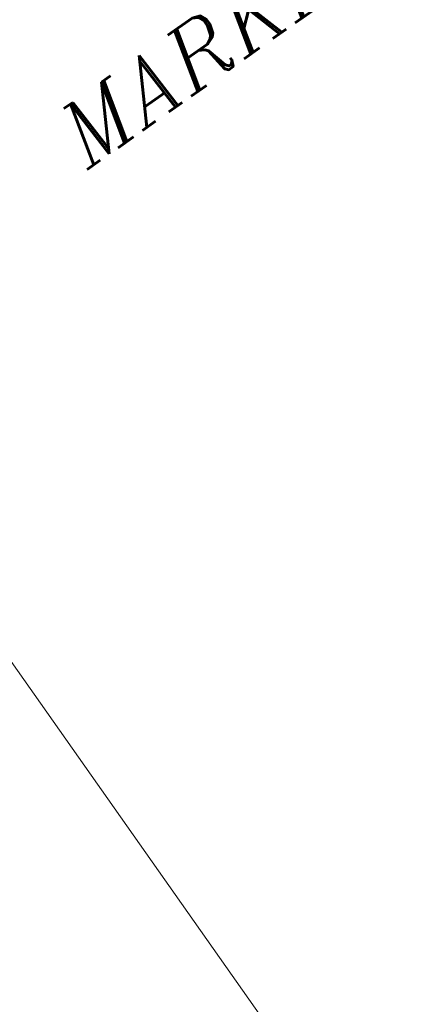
# Model space of a CAD drawing. Header units: metres. Extents: x 149090 to 149776, y 485756 to 486362.
# Tile 10 of 82: x 149545.83 to 149553.51, y 486285.98 to 486304.7. Entities that reach past the tile are written whole.
import ezdxf

# ---------------------------------------------------------------- set-up
doc = ezdxf.new("R2010")
doc.units = ezdxf.units.M
doc.header["$MEASUREMENT"] = 0
for name, color, linetype, lineweight in [('WVB-alg-onderhoek', 7, 'Continuous', 30), ('WVB-pen-brm-dik 018', 6, 'Continuous', 13), ('WVB-raster-60%', 253, 'Continuous', 30), ('WVB-tekst-dik 035', 1, 'Continuous', 40)]:
    doc.layers.add(name, color=color, linetype=linetype, lineweight=lineweight)
doc.styles.add('1 200   cursief   0.18', font='ITALICS.shx', dxfattribs={"height": 0.36})

# ---------------------------------------------------------------- blocks, each defined once
blk = doc.blocks.new('INZET')
at = {"layer": 'WVB-pen-brm-dik 018'}
blk.add_line((-0.166142, -0.0338), (-0.166142, -0.099476), dxfattribs=at)
at = {"layer": 'WVB-tekst-dik 035', "style": '1 200   cursief   0.18'}
blk.add_text('MARKERMEER', height=0.0024, dxfattribs=at).set_placement((-0.152996, -0.022099))

msp = doc.modelspace()

# ---------------------------------------------------------------- linework, layer by layer
at = {"layer": 'WVB-alg-onderhoek', "lineweight": 40, "ltscale": 500}
msp.add_3dface([(149266.051, 485765.994), (149768.655, 486120.415), (149603.259, 486354.964), (149100.655, 486000.543)], dxfattribs=at)

# ---------------------------------------------------------------- block references
at = {"layer": 'WVB-raster-60%', "xscale": 500.0000000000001, "yscale": 500.0000000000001, "zscale": 500.0000000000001, "rotation": 35.19028839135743}
msp.add_blockref('INZET', (149603.259, 486354.964), dxfattribs=at)

doc.saveas('drawing.dxf')
